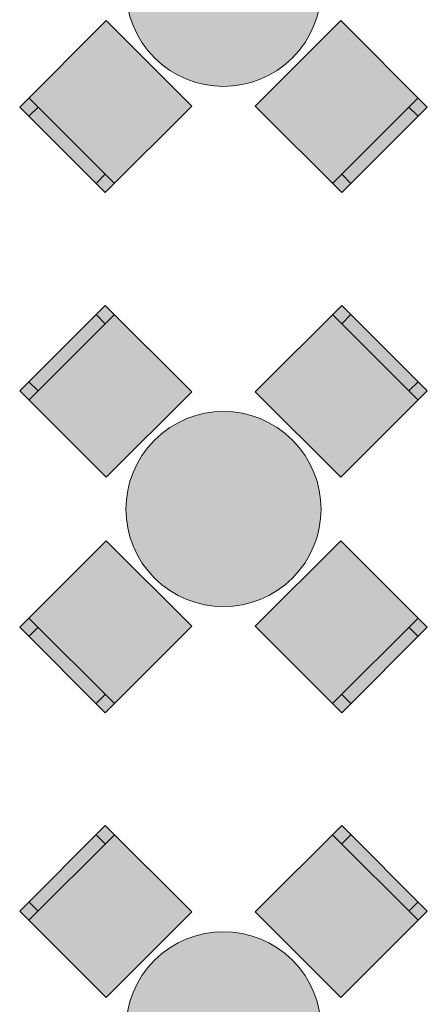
# Model space of a CAD drawing. Header units: millimetres. Extents: x -59761 to 112741, y -57975 to 46221.
# Tile 86 of 132: x -6311 to -4745, y -5386 to -1601. Entities that reach past the tile are written whole.
import ezdxf

# ---------------------------------------------------------------- set-up
doc = ezdxf.new("R2010")
doc.units = ezdxf.units.MM
doc.layers.add('Интерьер - Мебель', color=7, linetype='Continuous')

msp = doc.modelspace()

# ---------------------------------------------------------------- hatches: boundary and pattern name
at = {"layer": 'Интерьер - Мебель', "linetype": 'Continuous', "lineweight": 0}
for points in [[(-5793.33, -1217.08, 1), (-5263, -1747.41, 1)], [(-5650.14, -1933.03), (-5978.95, -1604.22), (-6311.29, -1936.56), (-5982.48, -2265.37)], [(-5077.38, -1604.22), (-5406.19, -1933.03), (-5073.85, -2265.37), (-4745.04, -1936.56)], [(-5978.95, -3360.27), (-5650.14, -3031.47), (-5982.48, -2699.13), (-6311.29, -3027.93)], [(-5406.19, -3031.47), (-5077.38, -3360.27), (-4745.04, -3027.93), (-5073.85, -2699.13)], [(-5793.33, -3217.08, 1), (-5263, -3747.41, 1)], [(-5650.14, -3933.03), (-5978.95, -3604.22), (-6311.29, -3936.56), (-5982.48, -4265.37)], [(-5077.38, -3604.22), (-5406.19, -3933.03), (-5073.85, -4265.37), (-4745.04, -3936.56)], [(-5978.95, -5360.27), (-5650.14, -5031.47), (-5982.48, -4699.13), (-6311.29, -5027.93)], [(-5406.19, -5031.47), (-5077.38, -5360.27), (-4745.04, -5027.93), (-5073.85, -4699.13)], [(-5793.33, -5217.08, 1), (-5263, -5747.41, 1)]]:
    msp.add_hatch(color=255, dxfattribs=at).paths.add_polyline_path(points)

# ---------------------------------------------------------------- linework, layer by layer
at = {"layer": 'Интерьер - Мебель', "color": 7, "linetype": 'Continuous', "lineweight": 15}
for p, q in [((-5947.13, -2230.01), (-6275.93, -1901.21)), ((-4780.4, -1901.21), (-5109.2, -2230.01)), ((-6240.57, -1936.56), (-6275.93, -1971.92)), ((-4815.75, -1936.56), (-4780.4, -1971.92)), ((-5982.48, -2194.66), (-6017.84, -2230.01)), ((-5073.85, -2194.66), (-5038.49, -2230.01)), ((-6275.93, -3063.29), (-5947.13, -2734.48)), ((-5982.48, -2769.84), (-6017.84, -2734.48)), ((-5109.2, -2734.48), (-4780.4, -3063.29)), ((-5073.85, -2769.84), (-5038.49, -2734.48)), ((-6240.57, -3027.93), (-6275.93, -2992.58)), ((-4815.75, -3027.93), (-4780.4, -2992.58)), ((-5947.13, -4230.01), (-6275.93, -3901.21)), ((-6240.57, -3936.56), (-6275.93, -3971.92)), ((-4780.4, -3901.21), (-5109.2, -4230.01)), ((-4815.75, -3936.56), (-4780.4, -3971.92)), ((-5982.48, -4194.66), (-6017.84, -4230.01)), ((-5073.85, -4194.66), (-5038.49, -4230.01)), ((-6275.93, -5063.29), (-5947.13, -4734.48)), ((-5982.48, -4769.84), (-6017.84, -4734.48)), ((-5109.2, -4734.48), (-4780.4, -5063.29)), ((-5073.85, -4769.84), (-5038.49, -4734.48)), ((-6240.57, -5027.93), (-6275.93, -4992.58)), ((-4815.75, -5027.93), (-4780.4, -4992.58))]:
    msp.add_line(p, q, dxfattribs=at)
at = {"layer": 'Интерьер - Мебель', "color": 7, "linetype": 'Continuous', "lineweight": 15, "flags": 128}
for points in [[(-5793.33, -1217.08, 1), (-5263, -1747.41, 1)], [(-5793.33, -3217.08, 1), (-5263, -3747.41, 1)], [(-5793.33, -5217.08, 1), (-5263, -5747.41, 1)]]:
    msp.add_lwpolyline(points, format="xyb", close=True, dxfattribs=at)
for points in [[(-5650.14, -1933.03), (-5978.95, -1604.22), (-6311.29, -1936.56), (-5982.48, -2265.37)], [(-5077.38, -1604.22), (-5406.19, -1933.03), (-5073.85, -2265.37), (-4745.04, -1936.56)], [(-5978.95, -3360.27), (-5650.14, -3031.47), (-5982.48, -2699.13), (-6311.29, -3027.93)], [(-5406.19, -3031.47), (-5077.38, -3360.27), (-4745.04, -3027.93), (-5073.85, -2699.13)], [(-5650.14, -3933.03), (-5978.95, -3604.22), (-6311.29, -3936.56), (-5982.48, -4265.37)], [(-5077.38, -3604.22), (-5406.19, -3933.03), (-5073.85, -4265.37), (-4745.04, -3936.56)], [(-5978.95, -5360.27), (-5650.14, -5031.47), (-5982.48, -4699.13), (-6311.29, -5027.93)], [(-5406.19, -5031.47), (-5077.38, -5360.27), (-4745.04, -5027.93), (-5073.85, -4699.13)]]:
    msp.add_lwpolyline(points, close=True, dxfattribs=at)

doc.saveas('drawing.dxf')
